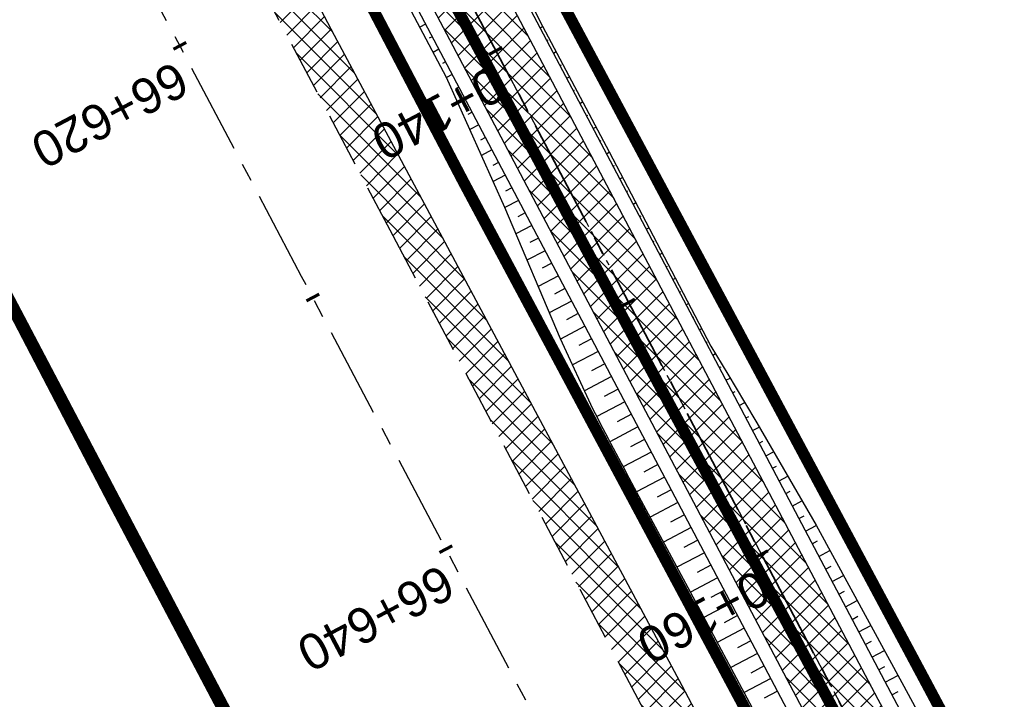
# Model space of a CAD drawing. Header units: metres. Extents: x 7529682 to 7533751, y 5721195 to 5727842.
# Tile 175 of 179: x 7529765 to 7529799, y 5727651 to 5727674. Entities that reach past the tile are written whole.
import ezdxf

# ---------------------------------------------------------------- set-up
doc = ezdxf.new("R2010")
doc.units = ezdxf.units.M
for name, pattern in [('817-dzialki-09-05-04$0$HIDDEN', [0.375, 0.25, -0.125]), ('ACAD_ISO05W100', [33, 24, -3, 0, -3, 0, -3]), ('CENTER', [50.8, 31.75, -6.35, 6.35, -6.35]), ('CENTER2', [28.575, 19.05, -3.175, 3.175, -3.175]), ('HIDDEN', [9.525, 6.35, -3.175])]:
    doc.linetypes.add(name, pattern=pattern)
for name, color, linetype in [('C-DROGI-SYTUACJA', 7, 'Continuous'), ('C-DROGI-SYTUACJA-ETYKIETY', 7, 'Continuous'), ('D-hatch-pobocza', 131, 'Continuous'), ('D-pobocza', 60, 'Continuous'), ('D-rowy', 160, 'Continuous'), ('D-skarpa', 2, 'Continuous'), ('D-skarpa-kreskowanie', 2, 'Continuous')]:
    doc.layers.add(name, color=color, linetype=linetype)
for name, color, linetype, lineweight, true_color in [('D-ewidencja-numery', 7, 'Continuous', 50, 0x40ff00), ('D-hatch-ciag-pieszo-rowerowy', 7, 'Continuous', 13, 0xff9f80), ('D-LR-etap-III', 7, '817-dzialki-09-05-04$0$HIDDEN', 50, 0x00008f)]:
    doc.layers.add(name, color=color, linetype=linetype, lineweight=lineweight, true_color=true_color)
for name, color, linetype, lineweight in [('D-krawędzie', 3, 'Continuous', 30), ('D-obrzeża', 2, 'Continuous', 30), ('D-oś', 10, 'CENTER', 30), ('D-pas-drogowy', 7, 'ACAD_ISO05W100', 50)]:
    doc.layers.add(name, color=color, linetype=linetype, lineweight=lineweight)
doc.layers.add('poprzeczki', color=7, linetype='Continuous', true_color=0x0000c7)
doc.styles.get("Standard").update_dxf_attribs({"font": 'arial.ttf'})
pattern_1 = [(45, (0, 0), (-0.33675960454, 0.33675960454), []), (135, (0, 0), (-0.33675960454, -0.33675960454), [])]

# ---------------------------------------------------------------- blocks, each defined once
blk = doc.blocks.new('AeccTickLine')
at = {"color": 0, "linetype": 'ByBlock', "lineweight": -2}
blk.add_line((0, 1), (0, -1), dxfattribs=at)

msp = doc.modelspace()

# ---------------------------------------------------------------- hatches: boundary and pattern name
at = {"layer": 'D-hatch-ciag-pieszo-rowerowy'}
h = msp.add_hatch(dxfattribs=at)
h.set_pattern_fill('ANSI37', color=256, scale=0.15, style=0)
h.set_pattern_definition(pattern_1)
edge = h.paths.add_edge_path()
edge.add_line((7529794.958, 5727650.503), (7529776.019, 5727686.408))
edge.add_line((7529776.019, 5727686.408), (7529748.844, 5727737.805))
edge.add_line((7529748.844, 5727737.805), (7529744.118, 5727746.741))
edge.add_arc((7529726.438, 5727737.391), 20, 27.8727, 44.2965)
edge.add_line((7529740.753, 5727751.358), (7529739.549, 5727752.592))
edge.add_arc((7529753.864, 5727766.559), 20, 207.9018, 224.2965, ccw=False)
edge.add_line((7529736.189, 5727757.2), (7529717.235, 5727792.995))
edge.add_line((7529717.235, 5727792.995), (7529715.008, 5727791.858))
edge.add_line((7529715.008, 5727791.858), (7529734.148, 5727755.712))
edge.add_arc((7529751.823, 5727765.071), 20, 207.9018, 224.2965)
edge.add_line((7529737.508, 5727751.104), (7529738.712, 5727749.87))
edge.add_arc((7529724.397, 5727735.903), 20, 27.8728, 44.2965, ccw=False)
edge.add_line((7529742.077, 5727745.253), (7529746.633, 5727736.639))
edge.add_line((7529746.633, 5727736.639), (7529773.808, 5727685.242))
edge.add_line((7529773.808, 5727685.242), (7529792.751, 5727649.328))
edge.add_line((7529792.751, 5727649.328), (7529811.281, 5727614.82))
edge.add_line((7529811.281, 5727614.82), (7529836.657, 5727568.297))
edge.add_line((7529836.657, 5727568.297), (7529856.555, 5727531.255))
edge.add_line((7529856.555, 5727531.255), (7529859.536, 5727525.637))
edge.add_line((7529859.536, 5727525.637), (7529862.565, 5727525.262))
edge.add_line((7529862.565, 5727525.262), (7529858.761, 5727532.432))
edge.add_line((7529858.761, 5727532.432), (7529838.856, 5727569.487))
edge.add_line((7529838.856, 5727569.487), (7529813.479, 5727616.01))
edge.add_line((7529813.479, 5727616.01), (7529794.958, 5727650.503))
at = {"layer": 'D-hatch-pobocza'}
h = msp.add_hatch(dxfattribs=at)
h.set_pattern_fill('ANSI37', color=256, scale=0.15, style=0)
h.set_pattern_definition(pattern_1)
h.paths.add_polyline_path([(7529905.34, 5727429.09), (7529892.28, 5727453.58), (7529881.53, 5727473.69), (7529872.27, 5727491.4), (7529857.46, 5727519.14), (7529841.38, 5727549.79), (7529827.75, 5727575.78), (7529816.4, 5727596.89), (7529800.43, 5727627.4), (7529788.07, 5727650.98), (7529775.85, 5727673.83), (7529761.3, 5727701.31), (7529749.89, 5727722.83), (7529745.5, 5727731.66), (7529738.971, 5727744.085), (7529737.465, 5727743.316), (7529742.213, 5727734.302), (7529762.326, 5727696.274), (7529777.785, 5727667.006), (7529799.322, 5727626.3), (7529822.193, 5727583.156), (7529846.924, 5727536.347), (7529864.752, 5727502.663), (7529900.459, 5727434.965), (7529935.352, 5727369.308), (7529971.476, 5727300.786), (7529988.361, 5727268.841), (7529990.28, 5727268.6), (7529990.329, 5727268.617), (7529981.66, 5727284.96), (7529968.42, 5727309.6), (7529956.4, 5727332.85), (7529943.52, 5727357.04), (7529932.32, 5727378.32), (7529916.68, 5727408.01)])

# ---------------------------------------------------------------- linework, layer by layer
at = {"layer": 'C-DROGI-SYTUACJA', "color": 10, "linetype": 'CENTER2', "lineweight": 35, "ltscale": 0.2}
msp.add_lwpolyline([(7529714.301, 5727795.865), (7529735.169, 5727756.456, 0.071658), (7529738.529, 5727751.848), (7529739.732, 5727750.614, -0.071785), (7529743.098, 5727745.997), (7529747.739, 5727737.221), (7529774.913, 5727685.825), (7529793.855, 5727649.915), (7529812.38, 5727615.415), (7529837.757, 5727568.892), (7529857.658, 5727531.843), (7529878.79, 5727492.008), (7529902.589, 5727447.335), (7529918.538, 5727417.135), (7529944.281, 5727366.741), (7529969.685, 5727318.815), (7529986.23, 5727287.312), (7529994.785, 5727271.452), (7530014.919, 5727233.118)], format="xyb", dxfattribs=at)
at = {"layer": 'D-ewidencja-numery', "color": 12, "ltscale": 15, "true_color": 0xc70000}
msp.add_lwpolyline([(7529715.573, 5727792.968), (7529717.68, 5727794.024), (7529736.275, 5727758.647), (7529744.511, 5727750.406), (7529750.283, 5727738.55), (7529777.109, 5727687.569), (7529796.515, 5727651.33), (7529814.938, 5727616.793), (7529839.007, 5727572.304), (7529860.618, 5727532.509), (7529882.349, 5727491.504), (7529904.865, 5727449.096), (7529920.747, 5727418.885), (7529946.677, 5727368.547), (7529972.025, 5727320.573), (7529987.74, 5727290.153), (7529996.497, 5727273.662), (7530017.541, 5727234.203)], dxfattribs=at)
at = {"layer": 'D-krawędzie', "linetype": 'HIDDEN', "ltscale": 0.3}
msp.add_lwpolyline([(7529737.465, 5727743.316), (7529742.213, 5727734.302), (7529762.326, 5727696.274), (7529777.785, 5727667.006), (7529799.322, 5727626.3), (7529822.193, 5727583.156), (7529846.924, 5727536.347), (7529864.752, 5727502.663), (7529900.459, 5727434.965), (7529935.352, 5727369.308), (7529971.476, 5727300.786), (7530006.702, 5727234.141), (7530044.198, 5727163.133), (7530082.89, 5727090.2), (7530098.687, 5727060.362), (7530131.998, 5726997.21), (7530163.822, 5726937.097), (7530204.081, 5726861.013), (7530247.82, 5726778.438), (7530252.22, 5726770.26), (7530259.735, 5726756.9), (7530263.782, 5726749.287), (7530270.196, 5726737.096)], dxfattribs=at)
at = {"layer": 'D-LR-etap-III', "ltscale": 10, "flags": 128}
msp.add_lwpolyline([(7531750.474, 5723895.103, 0.4, 0.4, 0), (7531750.505, 5723895.13, 0.4, 0.4, 0), (7531682.71, 5724022.92, 0.4, 0.4, 0), (7531619.177, 5724147.204, 0.4, 0.4, 0), (7531592.309, 5724198.489, 0.4, 0.4, 0), (7531553.264, 5724272.919, 0.4, 0.4, 0), (7531504.02, 5724366.79, 0.4, 0.4, 0), (7531482.09, 5724407.62, 0.4, 0.4, 0), (7531412.35, 5724541.183, 0.4, 0.4, 0), (7531388.464, 5724586.93, 0.4, 0.4, 0), (7531345.12, 5724669.94, 0.4, 0.4, 0), (7531127.66, 5725081.67, 0.4, 0.4, 0), (7531059.253, 5725211.041, 0.4, 0.4, 0), (7531008.007, 5725307.954, 0.4, 0.4, 0), (7530964.182, 5725390.836, 0.4, 0.4, 0), (7530914.557, 5725484.684, 0.4, 0.4, 0), (7530865.243, 5725577.494, 0.4, 0.4, 0), (7530840.085, 5725624.059, 0.4, 0.4, 0), (7530802.56, 5725694.925, 0.4, 0.4, 0), (7530755.54, 5725787.51, 0.4, 0.4, 0), (7530708.718, 5725876.303, 0.4, 0.4, 0), (7530695.12, 5725902.09, 0.4, 0.4, 0), (7530642.914, 5726001.078, 0.4, 0.4, 0), (7530634.935, 5726016.147, 0.4, 0.4, 0), (7530610.82, 5726061.93, 0.4, 0.4, 0), (7530610.82, 5726061.93, 0.4, 0.4, 0), (7530607.21, 5726063.51, 0.4, 0.4, 0), (7530597.42, 5726080.68, 0.4, 0.4, 0), (7530591.16, 5726088.44, 0.4, 0.4, 0), (7530581.28, 5726107.21, 0.4, 0.4, 0), (7530571.29, 5726130.56, 0.4, 0.4, 0), (7530549.555, 5726171.527, 0.4, 0.4, 0), (7530531.014, 5726206.474, 0.4, 0.4, 0), (7530516.461, 5726236.017, 0.4, 0.4, 0), (7530500.799, 5726266.141, 0.4, 0.4, 0), (7530491.35, 5726283.94, 0.4, 0.4, 0), (7530482.4, 5726303.41, 0.4, 0.4, 0), (7530482.4, 5726303.41, 0.4, 0.4, 0), (7530450.41, 5726357.28, 0.4, 0.4, 0), (7530397.759, 5726458.5, 0.4, 0.4, 0), (7530334.708, 5726583.665, 0.4, 0.4, 0), (7530303.939, 5726645.168, 0.4, 0.4, 0), (7530300.51, 5726651.778, 0.4, 0.4, 0), (7530289.214, 5726671.967, 0.4, 0.4, 0), (7530281.54, 5726685.57, 0.4, 0.4, 0), (7530261.371, 5726724.163, 0.4, 0.4, 0), (7530254.03, 5726738.21, 0.4, 0.4, 0), (7530197.22, 5726845.06, 0.4, 0.4, 0), (7530194.71, 5726849.15, 0.4, 0.4, 0), (7530195.92, 5726850.75, 0.4, 0.4, 0), (7530170.547, 5726892.961, 0.4, 0.4, 0), (7530143.175, 5726945.066, 0.4, 0.4, 0), (7530105.06, 5727018.32, 0.4, 0.4, 0), (7530100.06, 5727027.16, 0.4, 0.4, 0), (7530062.319, 5727099.625, 0.4, 0.4, 0), (7530015.379, 5727189.42, 0.4, 0.4, 0), (7529983.208, 5727250.207, 0.4, 0.4, 0), (7529953.284, 5727306.747, 0.4, 0.4, 0), (7529900.671, 5727406.159, 0.4, 0.4, 0), (7529890.63, 5727425.131, 0.4, 0.4, 0), (7529875.155, 5727454.426, 0.4, 0.4, 0), (7529857.56, 5727487.787, 0.4, 0.4, 0), (7529835.194, 5727530.193, 0.4, 0.4, 0), (7529811.741, 5727574.662, 0.4, 0.4, 0), (7529792.102, 5727611.923, 0.4, 0.4, 0), (7529768.066, 5727657.47, 0.4, 0.4, 0), (7529755.211, 5727682.131, 0.4, 0.4, 0), (7529753.31, 5727681.13, 0.4, 0.4, 0), (7529739.21, 5727707.77, 0.4, 0.4, 0), (7529735.395, 5727711.252, 0.4, 0.4, 0), (7529725.42, 5727730.2, 0.4, 0.4, 0), (7529723.55, 5727729.88, 0.4, 0.4, 0), (7529695.567, 5727782.932, 0.4, 0.4, 0), (7529717.68, 5727794.024, 0.4, 0.4, 0), (7529736.275, 5727758.647, 0.4, 0.4, 0), (7529736.275, 5727758.647, 0.4, 0.4, 0), (7529744.511, 5727750.406, 0.4, 0.4, 0), (7529744.511, 5727750.406, 0.4, 0.4, 0), (7529750.283, 5727738.55, 0.4, 0.4, 0), (7529777.109, 5727687.569, 0.4, 0.4, 0), (7529796.515, 5727651.33, 0.4, 0.4, 0), (7529814.938, 5727616.793, 0.4, 0.4, 0), (7529839.007, 5727572.304, 0.4, 0.4, 0), (7529860.618, 5727532.509, 0.4, 0.4, 0), (7529882.349, 5727491.504, 0.4, 0.4, 0), (7529904.865, 5727449.096, 0.4, 0.4, 0), (7529920.747, 5727418.885, 0.4, 0.4, 0), (7529946.677, 5727368.547, 0.4, 0.4, 0), (7529972.025, 5727320.573, 0.4, 0.4, 0), (7529987.74, 5727290.153, 0.4, 0.4, 0), (7529996.497, 5727273.662, 0.4, 0.4, 0), (7530017.541, 5727234.203, 0.4, 0.4, 0), (7530033.054, 5727204.864, 0.4, 0.4, 0), (7530051.623, 5727170.223, 0.4, 0.4, 0), (7530069.277, 5727137.016, 0.4, 0.4, 0), (7530089.385, 5727097.534, 0.4, 0.4, 0), (7530109.713, 5727060.747, 0.4, 0.4, 0), (7530136.77, 5727011.64, 0.4, 0.4, 0), (7530162.447, 5726962.744, 0.4, 0.4, 0), (7530187.674, 5726916.992, 0.4, 0.4, 0), (7530207.821, 5726879.335, 0.4, 0.4, 0), (7530230.626, 5726834.519, 0.4, 0.4, 0), (7530262.288, 5726776.618, 0.4, 0.4, 0), (7530277.51, 5726760.213, 0.4, 0.4, 0), (7530286.037, 5726744.107, 0.4, 0.4, 0), (7530288.097, 5726735.884, 0.4, 0.4, 0), (7530290.394, 5726725.047, 0.4, 0.4, 0), (7530296.177, 5726713.583, 0.4, 0.4, 0), (7530302.726, 5726701.182, 0.4, 0.4, 0), (7530325.685, 5726657.466, 0.4, 0.4, 0), (7530343.244, 5726623.649, 0.4, 0.4, 0), (7530360.23, 5726591.747, 0.4, 0.4, 0), (7530383.209, 5726548.059, 0.4, 0.4, 0), (7530406.018, 5726503.606, 0.4, 0.4, 0), (7530427.465, 5726462.62, 0.4, 0.4, 0), (7530447.928, 5726424.388, 0.4, 0.4, 0), (7530471.127, 5726379.921, 0.4, 0.4, 0), (7530490.501, 5726343.033, 0.4, 0.4, 0), (7530509.499, 5726306.733, 0.4, 0.4, 0), (7530529.89, 5726267.244, 0.4, 0.4, 0), (7530543.852, 5726238.99, 0.4, 0.4, 0), (7530554.809, 5726218.944, 0.4, 0.4, 0), (7530559.027, 5726212.223, 0.4, 0.4, 0), (7530563.061, 5726206.41, 0.4, 0.4, 0), (7530566.934, 5726200.464, 0.4, 0.4, 0), (7530569.771, 5726194.902, 0.4, 0.4, 0), (7530571.473, 5726191.282, 0.4, 0.4, 0), (7530572.839, 5726188.025, 0.4, 0.4, 0), (7530575.295, 5726182.035, 0.4, 0.4, 0), (7530579.737, 5726173.306, 0.4, 0.4, 0), (7530583.3, 5726167.41, 0.4, 0.4, 0), (7530593.4, 5726163.33, 0.4, 0.4, 0), (7530598.618, 5726155.264, 0.4, 0.4, 0), (7530608.258, 5726140.497, 0.4, 0.4, 0), (7530603.27, 5726136.83, 0.4, 0.4, 0), (7530606.53, 5726131.84, 0.4, 0.4, 0), (7530604.239, 5726124.217, 0.4, 0.4, 0), (7530605.847, 5726121.63, 0.4, 0.4, 0), (7530608.972, 5726116.164, 0.4, 0.4, 0), (7530618.114, 5726097.791, 0.4, 0.4, 0), (7530651.213, 5726034.96, 0.4, 0.4, 0), (7530670.244, 5725998.611, 0.4, 0.4, 0), (7530698.075, 5725945.953, 0.4, 0.4, 0), (7530716.506, 5725911.305, 0.4, 0.4, 0), (7530735.223, 5725875.667, 0.4, 0.4, 0), (7530752.504, 5725842.155, 0.4, 0.4, 0), (7530778.311, 5725793.501, 0.4, 0.4, 0), (7530797.5, 5725756.382, 0.4, 0.4, 0), (7530812.519, 5725728.289, 0.4, 0.4, 0), (7530820.039, 5725713.16, 0.4, 0.4, 0), (7530822.422, 5725710.194, 0.4, 0.4, 0), (7530833.155, 5725688.801, 0.4, 0.4, 0), (7530849.629, 5725656.159, 0.4, 0.4, 0), (7530867.983, 5725621.964, 0.4, 0.4, 0), (7530872.63, 5725612.888, 0.4, 0.4, 0), (7530880.354, 5725597.595, 0.4, 0.4, 0), (7530883.839, 5725593.389, 0.4, 0.4, 0), (7530891.782, 5725587.763, 0.4, 0.4, 0), (7530895.039, 5725584.281, 0.4, 0.4, 0), (7530897.034, 5725580.941, 0.4, 0.4, 0), (7530900.952, 5725579.946, 0.4, 0.4, 0), (7530904.81, 5725571.977, 0.4, 0.4, 0), (7530903.682, 5725568.566, 0.4, 0.4, 0), (7530908.901, 5725558.845, 0.4, 0.4, 0), (7530910.252, 5725545.672, 0.4, 0.4, 0), (7530912.873, 5725538.646, 0.4, 0.4, 0), (7530945.278, 5725478.464, 0.4, 0.4, 0), (7530959.692, 5725450.246, 0.4, 0.4, 0), (7531002.827, 5725368.192, 0.4, 0.4, 0), (7531044.704, 5725290.314, 0.4, 0.4, 0), (7531064.099, 5725253.213, 0.4, 0.4, 0), (7531083.01, 5725216.678, 0.4, 0.4, 0), (7531113.013, 5725158.466, 0.4, 0.4, 0), (7531137.364, 5725113.071, 0.4, 0.4, 0), (7531150.831, 5725086.712, 0.4, 0.4, 0), (7531159.746, 5725076.641, 0.4, 0.4, 0), (7531166.31, 5725074.58, 0.4, 0.4, 0), (7531172.29, 5725062.58, 0.4, 0.4, 0), (7531170.59, 5725055.606, 0.4, 0.4, 0), (7531173.733, 5725044.081, 0.4, 0.4, 0), (7531215.342, 5724964.86, 0.4, 0.4, 0), (7531238.054, 5724921.685, 0.4, 0.4, 0), (7531262.39, 5724875.283, 0.4, 0.4, 0), (7531295.587, 5724811.266, 0.4, 0.4, 0), (7531348.488, 5724712.363, 0.4, 0.4, 0), (7531363.741, 5724682.684, 0.4, 0.4, 0), (7531366.987, 5724675.865, 0.4, 0.4, 0), (7531382.541, 5724646.111, 0.4, 0.4, 0), (7531401.299, 5724610.875, 0.4, 0.4, 0), (7531428.965, 5724558.862, 0.4, 0.4, 0), (7531449.111, 5724520.398, 0.4, 0.4, 0), (7531477.293, 5724465.831, 0.4, 0.4, 0), (7531500.996, 5724421.113, 0.4, 0.4, 0), (7531512.122, 5724400.549, 0.4, 0.4, 0), (7531513.782, 5724396.757, 0.4, 0.4, 0), (7531526.32, 5724379.39, 0.4, 0.4, 0), (7531566.784, 5724302.736, 0.4, 0.4, 0), (7531612.277, 5724225.61, 0.4, 0.4, 0), (7531620.493, 5724210.548, 0.4, 0.4, 0), (7531631.578, 5724196.258, 0.4, 0.4, 0), (7531653.484, 5724152.434, 0.4, 0.4, 0), (7531661.151, 5724128.494, 0.4, 0.4, 0), (7531673.881, 5724101.186, 0.4, 0.4, 0), (7531684.691, 5724081.184, 0.4, 0.4, 0), (7531699.212, 5724051.17, 0.4, 0.4, 0), (7531704.034, 5724040.584, 0.4, 0.4, 0), (7531704.034, 5724040.584, 0.4, 0.4, 0), (7531703.913, 5724037.17, 0.4, 0.4, 0), (7531736.42, 5723969.232, 0.4, 0.4, 0), (7531738.285, 5723967.699, 0.4, 0.4, 0), (7531742.181, 5723962.346, 0.4, 0.4, 0), (7531744.286, 5723958.616, 0.4, 0.4, 0), (7531755.393, 5723944.193, 0.4, 0.4, 0), (7531758.69, 5723936.76, 0.4, 0.4, 0), (7531780.08, 5723929.25, 0.4, 0.4, 0), (7531792.612, 5723906.338, 0.4, 0.4, 0), (7531792.612, 5723906.338, 0.4, 0.4, 0), (7531756.962, 5723883.055, 0.4, 0.4, 0), (7531750.46, 5723895.13, 0.4, 0.4, 0), (7531750.46, 5723895.13, 0, 0, 0)], format="xyseb", dxfattribs=at)
at = {"layer": 'D-obrzeża'}
for points in [[(7529996.408, 5727271.05), (7529995.888, 5727272.04), (7529987.333, 5727287.9), (7529970.791, 5727319.398), (7529945.39, 5727367.318), (7529919.647, 5727417.711), (7529903.693, 5727447.921), (7529879.894, 5727492.595), (7529858.761, 5727532.432), (7529838.856, 5727569.487), (7529813.479, 5727616.01), (7529794.958, 5727650.503), (7529776.019, 5727686.408), (7529748.844, 5727737.805), (7529744.118, 5727746.741, 0.071785), (7529740.753, 5727751.358), (7529739.549, 5727752.592, -0.071658), (7529736.189, 5727757.2), (7529717.235, 5727792.995)], [(7530013.813, 5727232.534), (7529993.681, 5727270.865), (7529985.127, 5727286.725), (7529968.58, 5727318.231), (7529943.172, 5727366.164), (7529917.429, 5727416.559), (7529901.485, 5727446.75), (7529877.686, 5727491.422), (7529856.555, 5727531.255), (7529836.657, 5727568.297), (7529811.281, 5727614.82), (7529792.751, 5727649.328), (7529773.808, 5727685.242), (7529746.633, 5727736.639), (7529746.633, 5727736.639), (7529742.077, 5727745.253, 0.071785), (7529738.712, 5727749.87), (7529737.508, 5727751.104, -0.071658), (7529734.148, 5727755.712), (7529715.008, 5727791.858)]]:
    msp.add_lwpolyline(points, format="xyb", dxfattribs=at)
at = {"layer": 'D-oś', "ltscale": 0.1}
msp.add_lwpolyline([(7530260.688, 5726747.65), (7530256.664, 5726755.22), (7530249.153, 5726768.573), (7530244.732, 5726776.79), (7530200.988, 5726859.376), (7530160.728, 5726935.459), (7530128.903, 5726995.575), (7530095.593, 5727058.727), (7530079.798, 5727088.56), (7530041.105, 5727161.496), (7530003.607, 5727232.506), (7529968.381, 5727299.153), (7529932.259, 5727367.671), (7529897.365, 5727433.327), (7529861.657, 5727501.028), (7529843.829, 5727534.712), (7529819.1, 5727581.518), (7529796.228, 5727624.663), (7529774.69, 5727665.371), (7529759.232, 5727694.637), (7529739.12, 5727732.663), (7529700.238, 5727806.043)], dxfattribs=at)
at = {"layer": 'D-oś', "ltscale": 0.03}
msp.add_lwpolyline([(7529714.301, 5727795.865), (7529735.169, 5727756.456, 0.071658), (7529738.529, 5727751.848), (7529739.732, 5727750.614, -0.071785), (7529743.098, 5727745.997), (7529747.739, 5727737.221), (7529774.913, 5727685.825), (7529793.855, 5727649.915), (7529812.38, 5727615.415), (7529837.757, 5727568.892), (7529857.658, 5727531.843), (7529878.79, 5727492.008), (7529902.589, 5727447.335), (7529918.538, 5727417.135), (7529944.281, 5727366.741), (7529969.685, 5727318.815), (7529986.23, 5727287.312), (7529994.785, 5727271.452), (7530014.919, 5727233.118)], format="xyb", dxfattribs=at)
at = {"layer": 'D-pas-drogowy', "ltscale": 0.2, "flags": 128}
msp.add_lwpolyline([(7531633.019, 5724182.834, 0.4, 0.4, 0), (7531617.559, 5724211.608, 0.4, 0.4, 0), (7531566.784, 5724302.736, 0.4, 0.4, 0), (7531538.419, 5724356.47, 0.4, 0.4, 0), (7531526.32, 5724379.39, 0.4, 0.4, 0), (7531516.102, 5724393.607, 0.4, 0.4, 0.001485), (7531513.78, 5724396.838, 0.4, 0.4, 0), (7531501.87, 5724413.41, 0.4, 0.4, 0), (7531474.926, 5724464.508, 0.4, 0.4, 0), (7531446.2, 5724518.992, 0.4, 0.4, 0), (7531424.962, 5724559.262, 0.4, 0.4, 0), (7531398.444, 5724609.566, 0.4, 0.4, 0), (7531379.647, 5724645.216, 0.4, 0.4, 0), (7531365.23, 5724672.56, 0.4, 0.4, 0), (7531341.306, 5724717.915, 0.4, 0.4, 0), (7531312.9, 5724771.789, 0.4, 0.4, 0), (7531292.591, 5724810.307, 0.4, 0.4, 0), (7531259.392, 5724873.271, 0.4, 0.4, 0), (7531233.74, 5724921.923, 0.4, 0.4, 0), (7531203.073, 5724980.092, 0.4, 0.4, 0), (7531173.471, 5725036.225, 0.4, 0.4, 0), (7531168.27, 5725046.09, 0.4, 0.4, 0), (7531172.29, 5725062.58, 0.4, 0.4, 0), (7531166.31, 5725074.58, 0.4, 0.4, 0), (7531150.32, 5725079.6, 0.4, 0.4, 0), (7531141.5, 5725096.43, 0.4, 0.4, 0), (7531109.312, 5725157.814, 0.4, 0.4, 0), (7531086.641, 5725201.048, 0.4, 0.4, 0), (7531059.198, 5725253.384, 0.4, 0.4, 0), (7531028.207, 5725312.489, 0.4, 0.4, 0), (7530999.105, 5725367.99, 0.4, 0.4, 0), (7530956.248, 5725449.725, 0.4, 0.4, 0), (7530924.398, 5725510.464, 0.4, 0.4, 0), (7530897.51, 5725561.74, 0.4, 0.4, 0), (7530894.46, 5725566.14, 0.4, 0.4, 0), (7530892.16, 5725570.49, 0.4, 0.4, 0), (7530869.363, 5725613.307, 0.4, 0.4, 0), (7530861.694, 5725627.705, 0.4, 0.4, 0), (7530852.74, 5725644.52, 0.4, 0.4, 0), (7530831.51, 5725684.2, 0.4, 0.4, 0), (7530811.13, 5725722.52, 0.4, 0.4, 0), (7530792.348, 5725757.941, 0.4, 0.4, 0), (7530768.03, 5725803.8, 0.4, 0.4, 0), (7530748.769, 5725840.179, 0.4, 0.4, 0), (7530727.7, 5725879.97, 0.4, 0.4, 0), (7530712.098, 5725909.545, 0.4, 0.4, 0), (7530693.644, 5725944.645, 0.4, 0.4, 0), (7530665.702, 5725997.539, 0.4, 0.4, 0), (7530641.76, 5726042.88, 0.4, 0.4, 0), (7530616.5, 5726091.48, 0.4, 0.4, 0), (7530604.628, 5726114.32, 0.4, 0.4, -0.007763), (7530602.5, 5726118.43, 0.4, 0.4, 0), (7530603.992, 5726123.395, 0.4, 0.4, 0), (7530606.53, 5726131.84, 0.4, 0.4, 0), (7530603.27, 5726136.83, 0.4, 0.4, 0), (7530593.776, 5726151.369, 0.4, 0.4, 0), (7530590.203, 5726156.84, 0.4, 0.4, 0), (7530583.3, 5726167.41, 0.4, 0.4, 0), (7530580.578, 5726170.428, 0.4, 0.4, 0), (7530575.85, 5726175.67, 0.4, 0.4, 0), (7530569.01, 5726186.66, 0.4, 0.4, 0), (7530562.555, 5726199.189, 0.4, 0.4, 0), (7530555.67, 5726211.39, 0.4, 0.4, 0), (7530548.29, 5726224.23, 0.4, 0.4, 0), (7530540.58, 5726237.71, 0.4, 0.4, 0), (7530532.68, 5726252.65, 0.4, 0.4, 0), (7530524.06, 5726269.35, 0.4, 0.4, 0), (7530502.82, 5726309.91, 0.4, 0.4, 0), (7530488.83, 5726336.63, 0.4, 0.4, 0), (7530466.03, 5726380.16, 0.4, 0.4, 0), (7530438.47, 5726432.77, 0.4, 0.4, 0), (7530424.53, 5726459.09, 0.4, 0.4, 0), (7530401.63, 5726502.97, 0.4, 0.4, 0), (7530383.38, 5726538.06, 0.4, 0.4, 0), (7530353.97, 5726593.52, 0.4, 0.4, 0), (7530338.47, 5726622.74, 0.4, 0.4, 0), (7530322.01, 5726653.88, 0.4, 0.4, 0), (7530297.54, 5726700.33, 0.4, 0.4, 0), (7530287.38, 5726719.6, 0.4, 0.4, 0), (7530285.95, 5726722.316, 0.4, 0.4, 0), (7530280.26, 5726733.12, 0.4, 0.4, 0), (7530266.73, 5726758.74, 0.4, 0.4, 0), (7530260.42, 5726770.47, 0.4, 0.4, 0), (7530253.25, 5726783.82, 0.4, 0.4, 0), (7530244.95, 5726799.33, 0.4, 0.4, 0), (7530239.39, 5726808.49, 0.4, 0.4, 0), (7530238.29, 5726807.9, 0.4, 0.4, 0), (7530218.11, 5726850.67, 0.4, 0.4, 0), (7530175.907, 5726928.168, 0.4, 0.4, 0), (7530096.68, 5727076.15, 0.4, 0.4, 0), (7530094.68, 5727079.89, 0.4, 0.4, 0), (7530064.597, 5727135.523, 0.4, 0.4, 0), (7530046.731, 5727168.892, 0.4, 0.4, 0), (7530025.803, 5727208.461, 0.4, 0.4, 0), (7530012.847, 5727232.979, 0.4, 0.4, 0), (7529994.15, 5727268.45, 0.4, 0.4, 0), (7529981.671, 5727291.93, 0.4, 0.4, 0), (7529949.89, 5727351.73, 0.4, 0.4, 0), (7529924.75, 5727399.03, 0.4, 0.4, 0), (7529915.516, 5727417.1, 0.4, 0.4, 0), (7529885.83, 5727475.19, 0.4, 0.4, 0), (7529862.56, 5727519.97, 0.4, 0.4, 0), (7529852.985, 5727538.191, 0.4, 0.4, 0), (7529836.513, 5727569.511, 0.4, 0.4, 0), (7529815.369, 5727609.141, 0.4, 0.4, 0), (7529792.795, 5727651.247, 0.4, 0.4, 0), (7529774.199, 5727685.858, 0.4, 0.4, 0), (7529746.966, 5727736.059, 0.4, 0.4, 0), (7529733.92, 5727757.62, 0.4, 0.4, 0), (7529708.607, 5727806.389, 0.4, 0.4, 0), (7529688.492, 5727796.345, 0.4, 0.4, 0), (7529723.55, 5727729.88, 0.4, 0.4, 0), (7529725.42, 5727730.2, 0.4, 0.4, 0), (7529735.38, 5727711.28, 0.4, 0.4, 0), (7529739.21, 5727707.77, 0.4, 0.4, 0), (7529753.31, 5727681.13, 0.4, 0.4, 0), (7529755.178, 5727682.114, 0.4, 0.4, 0), (7529792.102, 5727611.923, 0.4, 0.4, 0), (7529811.741, 5727574.662, 0.4, 0.4, 0), (7529835.194, 5727530.193, 0.4, 0.4, 0), (7529857.56, 5727487.787, 0.4, 0.4, 0), (7529875.155, 5727454.426, 0.4, 0.4, 0), (7529890.63, 5727425.131, 0.4, 0.4, 0), (7529900.671, 5727406.159, 0.4, 0.4, 0), (7529953.284, 5727306.747, 0.4, 0.4, 0), (7529983.208, 5727250.207, 0.4, 0.4, 0), (7530015.379, 5727189.42, 0.4, 0.4, 0), (7530062.319, 5727099.625, 0.4, 0.4, 0), (7530100.06, 5727027.16, 0.4, 0.4, 0), (7530105.06, 5727018.32, 0.4, 0.4, 0), (7530143.175, 5726945.066, 0.4, 0.4, 0), (7530170.547, 5726892.961, 0.4, 0.4, 0), (7530195.92, 5726850.75, 0.4, 0.4, 0), (7530194.71, 5726849.15, 0.4, 0.4, 0), (7530197.22, 5726845.06, 0.4, 0.4, 0), (7530254.03, 5726738.21, 0.4, 0.4, 0), (7530261.371, 5726724.163, 0.4, 0.4, 0), (7530281.54, 5726685.57, 0.4, 0.4, 0), (7530289.214, 5726671.967, 0.4, 0.4, 0), (7530300.51, 5726651.778, 0.4, 0.4, 0), (7530303.939, 5726645.168, 0.4, 0.4, 0), (7530334.708, 5726583.665, 0.4, 0.4, 0), (7530397.759, 5726458.5, 0.4, 0.4, 0), (7530450.41, 5726357.28, 0.4, 0.4, 0), (7530482.4, 5726303.41, 0.4, 0.4, 0), (7530483.688, 5726301.003, 0.4, 0.4, 0), (7530491.35, 5726283.94, 0.4, 0.4, 0), (7530512.67, 5726243.78, 0.4, 0.4, 0), (7530529.43, 5726209.46, 0.4, 0.4, 0), (7530571.29, 5726130.56, 0.4, 0.4, 0), (7530581.28, 5726107.21, 0.4, 0.4, 0), (7530591.16, 5726088.44, 0.4, 0.4, 0), (7530597.42, 5726080.68, 0.4, 0.4, 0), (7530607.21, 5726063.51, 0.4, 0.4, 0), (7530610.82, 5726061.93, 0.4, 0.4, 0), (7530634.935, 5726016.147, 0.4, 0.4, 0), (7530642.914, 5726001.078, 0.4, 0.4, 0), (7530695.12, 5725902.09, 0.4, 0.4, 0), (7530708.718, 5725876.303, 0.4, 0.4, 0), (7530755.54, 5725787.51, 0.4, 0.4, 0), (7530802.56, 5725694.925, 0.4, 0.4, 0), (7530840.085, 5725624.059, 0.4, 0.4, 0), (7530865.243, 5725577.494, 0.4, 0.4, 0), (7530914.557, 5725484.684, 0.4, 0.4, 0), (7530964.182, 5725390.836, 0.4, 0.4, 0), (7531008.007, 5725307.954, 0.4, 0.4, 0), (7531059.253, 5725211.041, 0.4, 0.4, 0), (7531127.66, 5725081.67, 0.4, 0.4, 0), (7531345.12, 5724669.94, 0.4, 0.4, 0), (7531388.464, 5724586.93, 0.4, 0.4, 0), (7531412.35, 5724541.183, 0.4, 0.4, 0), (7531482.09, 5724407.62, 0.4, 0.4, 0), (7531504.02, 5724366.79, 0.4, 0.4, 0), (7531519.374, 5724337.52, 0.4, 0.4, 0), (7531563.749, 5724252.932, 0.4, 0.4, 0), (7531602.175, 5724179.681, 0.4, 0.4, 0), (7531619.177, 5724147.204, 0.4, 0.4, 0), (7531625.038, 5724135.635, 0.4, 0.4, 0), (7531656.796, 5724073.316, 0.4, 0.4, 0), (7531675.12, 5724037.36, 0.4, 0.4, 0), (7531682.71, 5724022.92, 0.4, 0.4, 0), (7531705.565, 5723979.811, 0.4, 0.4, 0), (7531736.606, 5723921.262, 0.4, 0.4, 0), (7531750.46, 5723895.13, 0.4, 0.4, 0), (7531740.77, 5723886.56, 0.4, 0.4, 0), (7531732.86, 5723885, 0.4, 0.4, 0), (7531722.18, 5723887.77, 0.4, 0.4, 0), (7531729.87, 5723862.17, 0.4, 0.4, 0), (7531742.92, 5723861.93, 0.4, 0.4, 0), (7531763.71, 5723859.52, 0.4, 0.4, 0), (7531768.42, 5723854.12, 0.4, 0.4, 0), (7531787.42, 5723817.97, 0.4, 0.4, 0), (7531795.57, 5723809.82, 0.4, 0.4, 0), (7531816.347, 5723819.85, 0.4, 0.4, 0), (7531816.347, 5723819.85, 0.4, 0.4, 0), (7531805.06, 5723843.23, 0.4, 0.4, 0), (7531803.61, 5723886.23, 0.4, 0.4, 0), (7531803.61, 5723886.23, 0.4, 0.4, 0), (7531780.08, 5723929.25, 0.4, 0.4, 0), (7531758.69, 5723936.76, 0.4, 0.4, 0), (7531749.359, 5723946.412, 0.4, 0.4, 0), (7531742.71, 5723953.29, 0.4, 0.4, 0), (7531735.177, 5723967.878, 0.4, 0.4, 0), (7531722.37, 5723992.68, 0.4, 0.4, 0), (7531705.042, 5724030.886, 0.4, 0.4, 0), (7531699.47, 5724043.17, 0.4, 0.4, 0), (7531692.69, 5724058.11, 0.4, 0.4, 0), (7531679.672, 5724084.017, 0.4, 0.4, 0), (7531674.55, 5724094.21, 0.4, 0.4, 0), (7531666.633, 5724114.003, 0.4, 0.4, 0), (7531649, 5724153.82, 0.4, 0.4, 0), (7531641.49, 5724149.34, 0.4, 0.4, 0), (7531626.04, 5724179.34, 0.4, 0.4, 0), (7531633.03, 5724182.84, 0, 0, 0)], format="xyseb", dxfattribs=at)
at = {"layer": 'D-pobocza'}
for points in [[(7529719.962, 5727788.914), (7529736.631, 5727757.434, 0.071658), (7529739.907, 5727752.941), (7529741.111, 5727751.707, -0.071785), (7529744.56, 5727746.975), (7529749.286, 5727738.039), (7529776.461, 5727686.642), (7529795.4, 5727650.738), (7529813.919, 5727616.248), (7529839.296, 5727569.725), (7529859.202, 5727532.667), (7529880.335, 5727492.83), (7529904.135, 5727448.155), (7529920.091, 5727417.942), (7529945.833, 5727367.549), (7529971.233, 5727319.631), (7529987.775, 5727288.135), (7529996.33, 5727272.275), (7529996.866, 5727271.253)], [(7529718.045, 5727785.054), (7529733.706, 5727755.478, 0.071658), (7529737.151, 5727750.754), (7529738.354, 5727749.521, -0.071785), (7529741.635, 5727745.019), (7529746.191, 5727736.405), (7529773.366, 5727685.008), (7529792.31, 5727649.093), (7529810.841, 5727614.582), (7529836.218, 5727568.059), (7529856.114, 5727531.019), (7529877.245, 5727491.187), (7529901.043, 5727446.515), (7529916.985, 5727416.328), (7529942.728, 5727365.933), (7529968.137, 5727317.998), (7529984.685, 5727286.49), (7529993.24, 5727270.63), (7529993.656, 5727269.837)]]:
    msp.add_lwpolyline(points, format="xyb", dxfattribs=at)
at = {"layer": 'D-pobocza', "linetype": 'ByBlock'}
msp.add_lwpolyline([(7529990.329, 5727268.617), (7529981.66, 5727284.96), (7529968.42, 5727309.6), (7529956.4, 5727332.85), (7529943.52, 5727357.04), (7529932.32, 5727378.32), (7529916.68, 5727408.01), (7529905.34, 5727429.09), (7529892.28, 5727453.58), (7529881.53, 5727473.69), (7529872.27, 5727491.4), (7529857.46, 5727519.14), (7529841.38, 5727549.79), (7529827.75, 5727575.78), (7529816.4, 5727596.89), (7529800.43, 5727627.4), (7529788.07, 5727650.98), (7529775.85, 5727673.83), (7529761.3, 5727701.31), (7529749.89, 5727722.83), (7529745.5, 5727731.66), (7529738.971, 5727744.085), (7529737.465, 5727743.316)], dxfattribs=at)
at = {"layer": 'D-rowy', "linetype": 'HIDDEN', "ltscale": 0.1, "const_width": 0.4, "flags": 128}
msp.add_lwpolyline([(7530210.965, 5726857.162), (7530158.809, 5726954.52), (7530122.465, 5727022.753), (7530095.922, 5727072.859), (7530086.314, 5727091.113), (7530063.16, 5727134.709), (7530033.596, 5727190.759), (7530021.34, 5727213.676), (7530002.619, 5727249.036), (7529995.396, 5727262.503), (7529988.789, 5727275.206), (7529976.334, 5727299.006), (7529958.125, 5727333.488), (7529939.362, 5727369.129), (7529923.146, 5727399.734), (7529918.219, 5727408.985), (7529909.126, 5727427.527), (7529905.376, 5727434.673), (7529896.192, 5727451.152), (7529887.557, 5727467.231), (7529877.124, 5727486.657), (7529866.166, 5727506.778), (7529855.76, 5727526.176), (7529840.707, 5727554.898), (7529824.518, 5727585.588), (7529810.515, 5727612.292), (7529795.682, 5727640.077), (7529780.379, 5727668.69), (7529772.315, 5727684.078), (7529762.635, 5727702.447), (7529747.007, 5727732.117), (7529740.676, 5727744.954)], dxfattribs=at)
at = {"layer": 'D-skarpa', "linetype": 'Continuous'}
for points in [[(7529740.883, 5727745.063), (7529740.883, 5727745.063), (7529741.827, 5727742.805), (7529742.46, 5727741.651), (7529743.453, 5727740.024), (7529744.67, 5727738.652), (7529745.958, 5727736.278), (7529747.054, 5727734.257, -0.025162), (7529754.233, 5727721.085), (7529756.531, 5727716.644), (7529763.153, 5727703.178), (7529765.518, 5727698.773), (7529773.069, 5727684.85), (7529775.049, 5727681.191), (7529777.428, 5727676.793), (7529779.77, 5727672.375), (7529781.822, 5727667.804), (7529783.778, 5727663.183), (7529784.918, 5727660.722, 0.003927), (7529786.382, 5727657.944), (7529788.347, 5727654.288), (7529790.705, 5727649.879)], [(7529767.042, 5727705.234, -0.004644), (7529776.296, 5727687.504), (7529776.686, 5727686.762), (7529778.619, 5727683.074), (7529780.901, 5727678.625), (7529783.162, 5727674.164), (7529785.496, 5727669.743), (7529787.823, 5727665.317), (7529789.077, 5727662.916), (7529789.669, 5727661.937), (7529790.26, 5727660.949), (7529790.692, 5727660.218), (7529792.774, 5727656.623), (7529795.857, 5727650.971), (7529797.55, 5727647.855)]]:
    msp.add_lwpolyline(points, format="xyb", dxfattribs=at)
at = {"layer": 'D-skarpa-kreskowanie', "linetype": 'Continuous'}
for p, q in [((7529779.049, 5727674.233, 107.892), (7529778.842, 5727674.124, 107.736)), ((7529783.075, 5727674.104, 108.029), (7529783.168, 5727674.153, 107.959)), ((7529779.282, 5727673.791, 107.894), (7529779.179, 5727673.737, 107.816)), ((7529783.308, 5727673.661, 108.031), (7529783.354, 5727673.686, 107.996)), ((7529779.516, 5727673.349, 107.896), (7529779.311, 5727673.241, 107.741)), ((7529783.541, 5727673.219, 108.033), (7529783.635, 5727673.268, 107.963)), ((7529779.749, 5727672.907, 107.897), (7529779.647, 5727672.853, 107.821)), ((7529783.774, 5727672.777, 108.035), (7529783.821, 5727672.802, 108)), ((7529779.982, 5727672.464, 107.899), (7529779.778, 5727672.357, 107.745)), ((7529784.008, 5727672.335, 108.037), (7529784.102, 5727672.384, 107.966)), ((7529780.215, 5727672.022, 107.901), (7529780.099, 5727671.961, 107.814)), ((7529784.241, 5727671.892, 108.039), (7529784.288, 5727671.917, 108.003)), ((7529780.449, 5727671.58, 107.903), (7529780.188, 5727671.442, 107.707)), ((7529784.474, 5727671.45, 108.041), (7529784.568, 5727671.5, 107.97)), ((7529780.682, 5727671.138, 107.905), (7529780.538, 5727671.061, 107.796)), ((7529784.707, 5727671.008, 108.043), (7529784.755, 5727671.033, 108.007)), ((7529780.915, 5727670.695, 107.907), (7529780.599, 5727670.528, 107.668)), ((7529784.941, 5727670.566, 108.045), (7529785.035, 5727670.616, 107.973)), ((7529781.149, 5727670.253, 107.909), (7529780.976, 5727670.162, 107.779)), ((7529785.174, 5727670.123, 108.046), (7529785.221, 5727670.148, 108.011)), ((7529781.382, 5727669.811, 107.911), (7529781.009, 5727669.614, 107.63)), ((7529785.407, 5727669.681, 108.048), (7529785.502, 5727669.731, 107.977)), ((7529781.615, 5727669.369, 107.913), (7529781.415, 5727669.263, 107.762)), ((7529785.641, 5727669.239, 108.05), (7529785.688, 5727669.264, 108.015)), ((7529781.848, 5727668.926, 107.915), (7529781.42, 5727668.7, 107.591)), ((7529785.874, 5727668.797, 108.052), (7529785.968, 5727668.846, 107.982)), ((7529782.082, 5727668.484, 107.916), (7529781.853, 5727668.364, 107.744)), ((7529786.107, 5727668.354, 108.054), (7529786.154, 5727668.379, 108.019)), ((7529782.315, 5727668.042, 107.918), (7529781.83, 5727667.786, 107.553)), ((7529786.34, 5727667.912, 108.056), (7529786.433, 5727667.961, 107.986)), ((7529782.548, 5727667.6, 107.92), (7529782.287, 5727667.462, 107.723)), ((7529786.574, 5727667.47, 108.058), (7529786.62, 5727667.494, 108.023)), ((7529782.782, 5727667.157, 107.922), (7529782.221, 5727666.862, 107.5)), ((7529786.807, 5727667.028, 108.06), (7529786.898, 5727667.076, 107.991)), ((7529783.015, 5727666.715, 107.924), (7529782.716, 5727666.557, 107.699)), ((7529787.04, 5727666.586, 108.062), (7529787.086, 5727666.609, 108.028)), ((7529783.248, 5727666.273, 107.926), (7529782.612, 5727665.937, 107.447)), ((7529787.274, 5727666.143, 108.064), (7529787.364, 5727666.191, 107.996)), ((7529783.481, 5727665.831, 107.928), (7529783.145, 5727665.653, 107.674)), ((7529787.507, 5727665.701, 108.065), (7529787.552, 5727665.725, 108.032)), ((7529783.715, 5727665.388, 107.93), (7529783.003, 5727665.013, 107.394)), ((7529787.74, 5727665.259, 108.067), (7529787.829, 5727665.306, 108)), ((7529783.948, 5727664.946, 107.932), (7529783.574, 5727664.749, 107.649)), ((7529787.973, 5727664.817, 108.069), (7529788.017, 5727664.839, 108.037)), ((7529784.181, 5727664.504, 107.934), (7529783.395, 5727664.089, 107.341)), ((7529788.207, 5727664.374, 108.071), (7529788.292, 5727664.419, 108.007)), ((7529784.414, 5727664.062, 107.936), (7529784.002, 5727663.844, 107.625)), ((7529788.44, 5727663.932, 108.073), (7529788.481, 5727663.954, 108.042)), ((7529784.648, 5727663.619, 107.937), (7529783.787, 5727663.165, 107.288)), ((7529788.673, 5727663.49, 108.075), (7529788.754, 5727663.533, 108.014)), ((7529784.881, 5727663.177, 107.939), (7529784.439, 5727662.944, 107.606)), ((7529788.906, 5727663.048, 108.077), (7529788.946, 5727663.068, 108.047)), ((7529785.114, 5727662.735, 107.941), (7529784.207, 5727662.256, 107.258)), ((7529789.14, 5727662.605, 108.078), (7529789.234, 5727662.655, 108.007)), ((7529785.348, 5727662.293, 107.943), (7529784.883, 5727662.047, 107.593)), ((7529789.373, 5727662.163, 108.079), (7529789.433, 5727662.195, 108.034)), ((7529785.581, 5727661.85, 107.945), (7529784.628, 5727661.348, 107.227)), ((7529789.606, 5727661.721, 108.08), (7529789.753, 5727661.798, 107.969)), ((7529785.814, 5727661.408, 107.947), (7529785.326, 5727661.151, 107.579)), ((7529789.84, 5727661.279, 108.079), (7529789.925, 5727661.323, 108.014)), ((7529786.047, 5727660.966, 107.948), (7529785.062, 5727660.446, 107.205)), ((7529790.073, 5727660.836, 108.078), (7529790.266, 5727660.938, 107.932)), ((7529786.281, 5727660.524, 107.949), (7529785.787, 5727660.263, 107.577)), ((7529790.306, 5727660.394, 108.075), (7529790.414, 5727660.451, 107.994)), ((7529786.514, 5727660.081, 107.949), (7529785.524, 5727659.559, 107.204)), ((7529790.539, 5727659.952, 108.072), (7529790.775, 5727660.076, 107.895)), ((7529786.747, 5727659.639, 107.949), (7529786.253, 5727659.378, 107.576)), ((7529790.773, 5727659.51, 108.069), (7529790.899, 5727659.576, 107.973)), ((7529786.981, 5727659.197, 107.948), (7529785.992, 5727658.675, 107.202)), ((7529791.006, 5727659.067, 108.065), (7529791.276, 5727659.21, 107.862)), ((7529787.214, 5727658.755, 107.945), (7529786.721, 5727658.495, 107.573)), ((7529791.239, 5727658.625, 108.062), (7529791.383, 5727658.701, 107.954)), ((7529791.473, 5727658.183, 108.059), (7529791.778, 5727658.344, 107.829)), ((7529787.447, 5727658.312, 107.942), (7529786.463, 5727657.794, 107.201)), ((7529787.68, 5727657.87, 107.939), (7529787.19, 5727657.612, 107.569)), ((7529791.706, 5727657.741, 108.055), (7529791.867, 5727657.826, 107.934)), ((7529787.914, 5727657.428, 107.935), (7529786.937, 5727656.913, 107.199)), ((7529791.939, 5727657.298, 108.052), (7529792.279, 5727657.478, 107.796)), ((7529788.147, 5727656.986, 107.932), (7529787.66, 5727656.729, 107.565)), ((7529792.172, 5727656.856, 108.049), (7529792.351, 5727656.95, 107.914)), ((7529792.406, 5727656.414, 108.045), (7529792.78, 5727656.612, 107.763)), ((7529788.38, 5727656.543, 107.929), (7529787.41, 5727656.032, 107.197)), ((7529788.613, 5727656.101, 107.925), (7529788.13, 5727655.846, 107.561)), ((7529792.639, 5727655.972, 108.042), (7529792.829, 5727656.072, 107.899)), ((7529788.847, 5727655.659, 107.922), (7529787.883, 5727655.151, 107.196)), ((7529792.872, 5727655.529, 108.039), (7529793.259, 5727655.734, 107.747)), ((7529789.08, 5727655.217, 107.919), (7529788.6, 5727654.964, 107.557)), ((7529793.105, 5727655.087, 108.035), (7529793.302, 5727655.191, 107.887)), ((7529793.339, 5727654.645, 108.032), (7529793.738, 5727654.856, 107.731)), ((7529789.313, 5727654.775, 107.915), (7529788.357, 5727654.27, 107.194)), ((7529789.547, 5727654.332, 107.912), (7529789.07, 5727654.081, 107.552)), ((7529793.572, 5727654.203, 108.029), (7529793.775, 5727654.31, 107.876)), ((7529789.78, 5727653.89, 107.909), (7529788.828, 5727653.388, 107.192)), ((7529793.805, 5727653.76, 108.025), (7529794.217, 5727653.978, 107.715)), ((7529790.013, 5727653.448, 107.905), (7529789.539, 5727653.197, 107.548)), ((7529794.039, 5727653.318, 108.022), (7529794.248, 5727653.428, 107.865)), ((7529790.246, 5727653.006, 107.902), (7529789.3, 5727652.506, 107.189)), ((7529794.272, 5727652.876, 108.019), (7529794.696, 5727653.1, 107.699)), ((7529790.48, 5727652.563, 107.899), (7529790.008, 5727652.314, 107.543)), ((7529794.505, 5727652.434, 108.015), (7529794.72, 5727652.547, 107.853)), ((7529790.713, 5727652.121, 107.895), (7529789.772, 5727651.624, 107.186)), ((7529794.738, 5727651.991, 108.012), (7529795.175, 5727652.222, 107.683)), ((7529790.946, 5727651.679, 107.892), (7529790.477, 5727651.431, 107.538)), ((7529794.972, 5727651.549, 108.009), (7529795.193, 5727651.666, 107.842)), ((7529791.18, 5727651.237, 107.889), (7529790.243, 5727650.743, 107.183)), ((7529795.205, 5727651.107, 108.005), (7529795.654, 5727651.344, 107.667)), ((7529791.413, 5727650.794, 107.885), (7529790.946, 5727650.548, 107.533)), ((7529795.439, 5727650.665, 108.002), (7529795.665, 5727650.786, 107.831))]:
    msp.add_line(p, q, dxfattribs=at)

# ---------------------------------------------------------------- block references
at = {"layer": 'C-DROGI-SYTUACJA-ETYKIETY', "color": 2, "linetype": 'Continuous', "lineweight": 60}
for p, xscale, yscale, zscale, rotation in [((7529770.412, 5727673.47), 0.25, 0.25, 0.25, 297.8426952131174), ((7529775.083, 5727664.628), 0.2499999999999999, 0.2499999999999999, 0.2499999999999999, 297.8822443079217), ((7529779.76, 5727655.789), 0.2499999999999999, 0.2499999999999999, 0.2499999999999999, 297.8822443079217)]:
    msp.add_blockref('AeccTickLine', p, dxfattribs=dict(at, xscale=xscale, yscale=yscale, zscale=zscale, rotation=rotation))
at = {"layer": 'poprzeczki', "color": 2, "linetype": 'Continuous', "lineweight": 60, "xscale": 0.25, "yscale": 0.25, "zscale": 0.25, "rotation": 297.8109551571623}
for p in [(7529781.521, 5727673.299), (7529786.186, 5727664.454), (7529790.852, 5727655.609)]:
    msp.add_blockref('AeccTickLine', p, dxfattribs=at)

# ---------------------------------------------------------------- texts
at = {"layer": 'C-DROGI-SYTUACJA-ETYKIETY', "color": 2}
for s, rotation, p in [('66+620', 207.8427, (7529770.256, 5727672.964)), ('0+140', 207.811, (7529781.364, 5727672.792)), ('66+640', 207.8822, (7529779.604, 5727655.282)), ('0+160', 207.811, (7529790.695, 5727655.102))]:
    msp.add_text(s, height=1.25, rotation=rotation, dxfattribs=at).set_placement(p)

doc.saveas('drawing.dxf')
